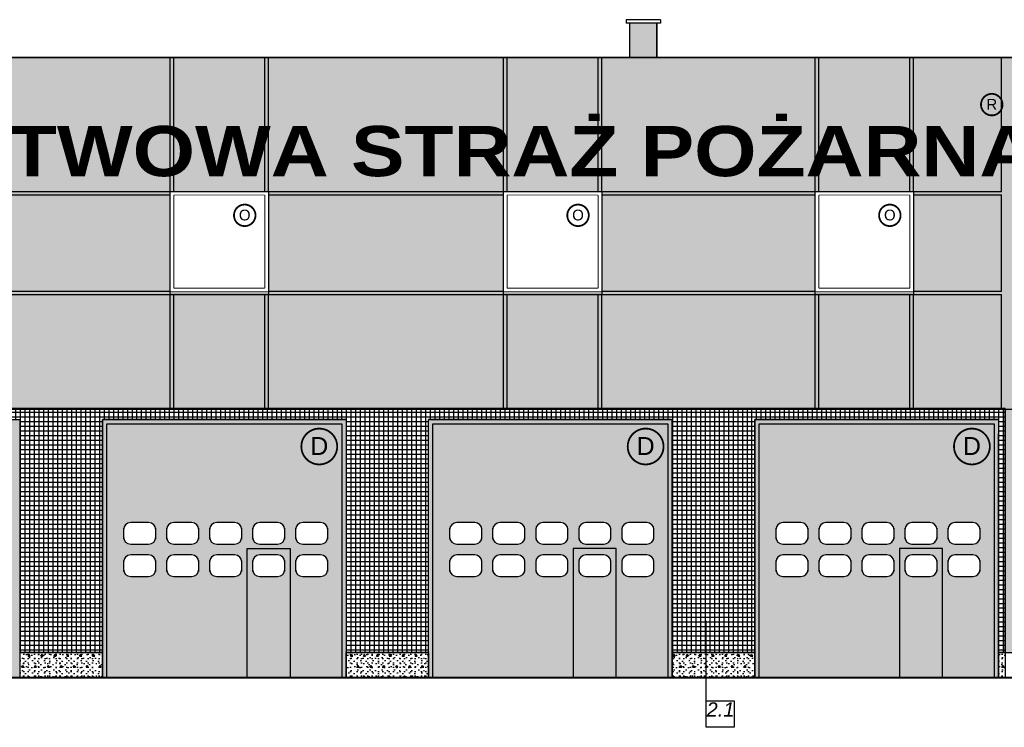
# Model space of a CAD drawing. Extents: x 260 to 500, y -3 to 25.
# Tile 9 of 16: x 339 to 353, y 9 to 19. Entities that reach past the tile are written whole.
import ezdxf
from ezdxf.enums import TextEntityAlignment as Align

# ---------------------------------------------------------------- set-up
doc = ezdxf.new("R2010")
doc.units = 0
doc.header["$MEASUREMENT"] = 0
for name, color, linetype in [('1 - alucobond', 7, 'Continuous'), ('1 - elewacje', 7, 'Continuous'), ('1-ciemny', 7, 'Continuous'), ('1-DACHOWKA', 7, 'Continuous'), ('1-JASNY', 7, 'Continuous'), ('1-pezekrój', 7, 'Continuous'), ('ArchiCAD', 7, 'Continuous'), ('Meble i wyposażenie', 7, 'Continuous'), ('WYMIAR', 7, 'Continuous')]:
    doc.layers.add(name, color=color, linetype=linetype)
doc.styles.add('GENERATED_STYLE_2', font='ARIAL.ttf')
doc.styles.add('GENERATED_STYLE_4', font='ARIAL.ttf')
pattern_1 = [(0, (0, 0), (0, 0.31176916), [0.03, -0.15]), (0, (0.09, 0.1559), (0, 0.31176916), [0.03, -0.15]), (60, (0, 0), (-0.27, 0.15588458), [0.03, -0.15]), (60, (0.18, 0), (-0.27, 0.15588458), [0.03, -0.15]), (120, (0.03, 0), (0.27, 0.15588458), [0.03, -0.15]), (120, (0.21, 0), (0.27, 0.15588458), [0.03, -0.15]), (0, (0, 0.03), (0, 0.060000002), [0, -0.060000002, 0, -0.090000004]), (45, (0.03, 0.03), (-0.042426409, 0.042426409), [0, -0.045000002, 0, -0.075000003])]

# ---------------------------------------------------------------- blocks, each defined once
blk = doc.blocks.new('HATCH_128', base_point=(335.698, 13.744))
at = {"layer": '1 - elewacje'}
h = blk.add_hatch(color=1, dxfattribs=at)
h.paths.add_polyline_path([(335.698, 13.744), (339.097, 13.744), (339.097, 10.144), (335.698, 10.144)], flags=0)
h.paths.add_polyline_path([(336.091, 12.306, 0.414214), (335.991, 12.206), (335.991, 12.106, 0.414214), (336.091, 12.006), (336.341, 12.006, 0.414214), (336.441, 12.106), (336.441, 12.206, 0.414214), (336.341, 12.306)], flags=0)
h.paths.add_polyline_path([(336.691, 12.006), (336.941, 12.006, 0.414214), (337.041, 12.106), (337.041, 12.206, 0.414214), (336.941, 12.306), (336.691, 12.306, 0.414214), (336.591, 12.206), (336.591, 12.106, 0.414214)], flags=0)
h.paths.add_polyline_path([(337.641, 12.206, 0.414214), (337.541, 12.306), (337.291, 12.306, 0.414214), (337.191, 12.206), (337.191, 12.106, 0.414214), (337.291, 12.006), (337.541, 12.006, 0.414214), (337.641, 12.106)], flags=0)
h.paths.add_polyline_path([(338.141, 12.306), (337.891, 12.306, 0.414214), (337.791, 12.206), (337.791, 12.106, 0.414214), (337.891, 12.006), (338.141, 12.006, 0.414214), (338.241, 12.106), (338.241, 12.206, 0.414214)], flags=0)
h.paths.add_polyline_path([(338.491, 12.306, 0.414214), (338.391, 12.206), (338.391, 12.106, 0.414214), (338.491, 12.006), (338.741, 12.006, 0.414214), (338.841, 12.106), (338.841, 12.206, 0.414214), (338.741, 12.306)], flags=0)
h.paths.add_polyline_path([(338.491, 11.555), (338.741, 11.555, 0.414214), (338.841, 11.655), (338.841, 11.755, 0.414214), (338.741, 11.855), (338.491, 11.855, 0.414214), (338.391, 11.755), (338.391, 11.655, 0.414214)], flags=0)
h.paths.add_polyline_path([(337.891, 11.855, 0.414214), (337.791, 11.755), (337.791, 11.655, 0.414214), (337.891, 11.555), (338.141, 11.555, 0.414214), (338.241, 11.655), (338.241, 11.755, 0.414214), (338.141, 11.855)], flags=0)
h.paths.add_polyline_path([(337.291, 11.855, 0.414214), (337.191, 11.755), (337.191, 11.655, 0.414214), (337.291, 11.555), (337.541, 11.555, 0.414214), (337.641, 11.655), (337.641, 11.755, 0.414214), (337.541, 11.855)], flags=0)
h.paths.add_polyline_path([(336.691, 11.855, 0.414214), (336.591, 11.755), (336.591, 11.655, 0.414214), (336.691, 11.555), (336.941, 11.555, 0.414214), (337.041, 11.655), (337.041, 11.755, 0.414214), (336.941, 11.855)], flags=0)
h.paths.add_polyline_path([(336.091, 11.555), (336.341, 11.555, 0.414214), (336.441, 11.655), (336.441, 11.755, 0.414214), (336.341, 11.855), (336.091, 11.855, 0.414214), (335.991, 11.755), (335.991, 11.655, 0.414214)], flags=0)
blk = doc.blocks.new('HATCH_129', base_point=(340.248, 13.744))
at = {"layer": '1 - elewacje'}
h = blk.add_hatch(color=1, dxfattribs=at)
h.paths.add_polyline_path([(340.248, 13.744), (343.647, 13.744), (343.647, 10.144), (340.248, 10.144)], flags=0)
h.paths.add_polyline_path([(340.641, 12.306, 0.414214), (340.541, 12.206), (340.541, 12.106, 0.414214), (340.641, 12.006), (340.891, 12.006, 0.414214), (340.991, 12.106), (340.991, 12.206, 0.414214), (340.891, 12.306)], flags=0)
h.paths.add_polyline_path([(341.241, 12.006), (341.491, 12.006, 0.414214), (341.591, 12.106), (341.591, 12.206, 0.414214), (341.491, 12.306), (341.241, 12.306, 0.414214), (341.141, 12.206), (341.141, 12.106, 0.414214)], flags=0)
h.paths.add_polyline_path([(342.191, 12.206, 0.414214), (342.091, 12.306), (341.841, 12.306, 0.414214), (341.741, 12.206), (341.741, 12.106, 0.414214), (341.841, 12.006), (342.091, 12.006, 0.414214), (342.191, 12.106)], flags=0)
h.paths.add_polyline_path([(342.691, 12.306), (342.441, 12.306, 0.414214), (342.341, 12.206), (342.341, 12.106, 0.414214), (342.441, 12.006), (342.691, 12.006, 0.414214), (342.791, 12.106), (342.791, 12.206, 0.414214)], flags=0)
h.paths.add_polyline_path([(343.041, 12.306, 0.414214), (342.941, 12.206), (342.941, 12.106, 0.414214), (343.041, 12.006), (343.291, 12.006, 0.414214), (343.391, 12.106), (343.391, 12.206, 0.414214), (343.291, 12.306)], flags=0)
h.paths.add_polyline_path([(343.041, 11.555), (343.291, 11.555, 0.414214), (343.391, 11.655), (343.391, 11.755, 0.414214), (343.291, 11.855), (343.041, 11.855, 0.414214), (342.941, 11.755), (342.941, 11.655, 0.414214)], flags=0)
h.paths.add_polyline_path([(342.441, 11.855, 0.414214), (342.341, 11.755), (342.341, 11.655, 0.414214), (342.441, 11.555), (342.691, 11.555, 0.414214), (342.791, 11.655), (342.791, 11.755, 0.414214), (342.691, 11.855)], flags=0)
h.paths.add_polyline_path([(341.841, 11.855, 0.414214), (341.741, 11.755), (341.741, 11.655, 0.414214), (341.841, 11.555), (342.091, 11.555, 0.414214), (342.191, 11.655), (342.191, 11.755, 0.414214), (342.091, 11.855)], flags=0)
h.paths.add_polyline_path([(341.241, 11.855, 0.414214), (341.141, 11.755), (341.141, 11.655, 0.414214), (341.241, 11.555), (341.491, 11.555, 0.414214), (341.591, 11.655), (341.591, 11.755, 0.414214), (341.491, 11.855)], flags=0)
h.paths.add_polyline_path([(340.641, 11.555), (340.891, 11.555, 0.414214), (340.991, 11.655), (340.991, 11.755, 0.414214), (340.891, 11.855), (340.641, 11.855, 0.414214), (340.541, 11.755), (340.541, 11.655, 0.414214)], flags=0)
blk = doc.blocks.new('HATCH_130', base_point=(344.798, 13.746))
at = {"layer": '1 - elewacje'}
h = blk.add_hatch(color=1, dxfattribs=at)
h.paths.add_polyline_path([(344.798, 13.746), (348.197, 13.746), (348.197, 10.146), (344.798, 10.146)], flags=0)
h.paths.add_polyline_path([(345.191, 12.308, 0.414214), (345.091, 12.208), (345.091, 12.108, 0.414214), (345.191, 12.008), (345.441, 12.008, 0.414214), (345.541, 12.108), (345.541, 12.208, 0.414214), (345.441, 12.308)], flags=0)
h.paths.add_polyline_path([(345.791, 12.008), (346.041, 12.008, 0.414214), (346.141, 12.108), (346.141, 12.208, 0.414214), (346.041, 12.308), (345.791, 12.308, 0.414214), (345.691, 12.208), (345.691, 12.108, 0.414214)], flags=0)
h.paths.add_polyline_path([(346.741, 12.208, 0.414214), (346.641, 12.308), (346.391, 12.308, 0.414214), (346.291, 12.208), (346.291, 12.108, 0.414214), (346.391, 12.008), (346.641, 12.008, 0.414214), (346.741, 12.108)], flags=0)
h.paths.add_polyline_path([(347.241, 12.308), (346.991, 12.308, 0.414214), (346.891, 12.208), (346.891, 12.108, 0.414214), (346.991, 12.008), (347.241, 12.008, 0.414214), (347.341, 12.108), (347.341, 12.208, 0.414214)], flags=0)
h.paths.add_polyline_path([(347.591, 12.308, 0.414214), (347.491, 12.208), (347.491, 12.108, 0.414214), (347.591, 12.008), (347.841, 12.008, 0.414214), (347.941, 12.108), (347.941, 12.208, 0.414214), (347.841, 12.308)], flags=0)
h.paths.add_polyline_path([(347.591, 11.557), (347.841, 11.557, 0.414214), (347.941, 11.657), (347.941, 11.757, 0.414214), (347.841, 11.857), (347.591, 11.857, 0.414214), (347.491, 11.757), (347.491, 11.657, 0.414214)], flags=0)
h.paths.add_polyline_path([(346.991, 11.857, 0.414214), (346.891, 11.757), (346.891, 11.657, 0.414214), (346.991, 11.557), (347.241, 11.557, 0.414214), (347.341, 11.657), (347.341, 11.757, 0.414214), (347.241, 11.857)], flags=0)
h.paths.add_polyline_path([(346.391, 11.857, 0.414214), (346.291, 11.757), (346.291, 11.657, 0.414214), (346.391, 11.557), (346.641, 11.557, 0.414214), (346.741, 11.657), (346.741, 11.757, 0.414214), (346.641, 11.857)], flags=0)
h.paths.add_polyline_path([(345.791, 11.857, 0.414214), (345.691, 11.757), (345.691, 11.657, 0.414214), (345.791, 11.557), (346.041, 11.557, 0.414214), (346.141, 11.657), (346.141, 11.757, 0.414214), (346.041, 11.857)], flags=0)
h.paths.add_polyline_path([(345.191, 11.557), (345.441, 11.557, 0.414214), (345.541, 11.657), (345.541, 11.757, 0.414214), (345.441, 11.857), (345.191, 11.857, 0.414214), (345.091, 11.757), (345.091, 11.657, 0.414214)], flags=0)
blk = doc.blocks.new('HATCH_131', base_point=(349.349, 13.746))
at = {"layer": '1 - elewacje'}
h = blk.add_hatch(color=1, dxfattribs=at)
h.paths.add_polyline_path([(349.349, 13.746), (352.748, 13.746), (352.748, 10.146), (349.349, 10.146)], flags=0)
h.paths.add_polyline_path([(349.742, 12.308, 0.414214), (349.642, 12.208), (349.642, 12.108, 0.414214), (349.742, 12.008), (349.992, 12.008, 0.414214), (350.092, 12.108), (350.092, 12.208, 0.414214), (349.992, 12.308)], flags=0)
h.paths.add_polyline_path([(350.342, 12.008), (350.592, 12.008, 0.414214), (350.692, 12.108), (350.692, 12.208, 0.414214), (350.592, 12.308), (350.342, 12.308, 0.414214), (350.242, 12.208), (350.242, 12.108, 0.414214)], flags=0)
h.paths.add_polyline_path([(351.292, 12.208, 0.414214), (351.192, 12.308), (350.942, 12.308, 0.414214), (350.842, 12.208), (350.842, 12.108, 0.414214), (350.942, 12.008), (351.192, 12.008, 0.414214), (351.292, 12.108)], flags=0)
h.paths.add_polyline_path([(351.792, 12.308), (351.542, 12.308, 0.414214), (351.442, 12.208), (351.442, 12.108, 0.414214), (351.542, 12.008), (351.792, 12.008, 0.414214), (351.892, 12.108), (351.892, 12.208, 0.414214)], flags=0)
h.paths.add_polyline_path([(352.142, 12.308, 0.414214), (352.042, 12.208), (352.042, 12.108, 0.414214), (352.142, 12.008), (352.392, 12.008, 0.414214), (352.492, 12.108), (352.492, 12.208, 0.414214), (352.392, 12.308)], flags=0)
h.paths.add_polyline_path([(352.142, 11.557), (352.392, 11.557, 0.414214), (352.492, 11.657), (352.492, 11.757, 0.414214), (352.392, 11.857), (352.142, 11.857, 0.414214), (352.042, 11.757), (352.042, 11.657, 0.414214)], flags=0)
h.paths.add_polyline_path([(351.542, 11.857, 0.414214), (351.442, 11.757), (351.442, 11.657, 0.414214), (351.542, 11.557), (351.792, 11.557, 0.414214), (351.892, 11.657), (351.892, 11.757, 0.414214), (351.792, 11.857)], flags=0)
h.paths.add_polyline_path([(350.942, 11.857, 0.414214), (350.842, 11.757), (350.842, 11.657, 0.414214), (350.942, 11.557), (351.192, 11.557, 0.414214), (351.292, 11.657), (351.292, 11.757, 0.414214), (351.192, 11.857)], flags=0)
h.paths.add_polyline_path([(350.342, 11.857, 0.414214), (350.242, 11.757), (350.242, 11.657, 0.414214), (350.342, 11.557), (350.592, 11.557, 0.414214), (350.692, 11.657), (350.692, 11.757, 0.414214), (350.592, 11.857)], flags=0)
h.paths.add_polyline_path([(349.742, 11.557), (349.992, 11.557, 0.414214), (350.092, 11.657), (350.092, 11.757, 0.414214), (349.992, 11.857), (349.742, 11.857, 0.414214), (349.642, 11.757), (349.642, 11.657, 0.414214)], flags=0)
blk = doc.blocks.new('HATCH_1005', base_point=(354.448, 10.933))
at = {"layer": '1-DACHOWKA'}
h = blk.add_hatch(color=254, dxfattribs=at)
h.paths.add_polyline_path([(354.448, 10.933), (355.168, 10.933), (355.168, 10.493), (356.968, 10.493), (356.968, 10.933), (357.688, 10.933), (357.688, 10.493), (364.093, 10.493), (364.093, 13.994), (364.093, 13.994), (364.093, 18.79), (334.863, 18.79), (334.863, 10.493), (335.393, 10.493), (335.393, 13.895), (352.843, 13.895), (352.843, 10.493), (354.448, 10.493)], flags=0)
h.paths.add_polyline_path([(336.803, 16.925), (338.173, 16.925), (338.173, 15.485), (336.803, 15.485)], flags=0)
h.paths.add_polyline_path([(341.193, 16.925), (342.563, 16.925), (342.563, 15.485), (341.193, 15.485)], flags=0)
h.paths.add_polyline_path([(345.843, 16.925), (347.213, 16.925), (347.213, 15.485), (345.843, 15.485)], flags=0)
h.paths.add_polyline_path([(350.193, 16.925), (351.563, 16.925), (351.563, 15.485), (350.193, 15.485)], flags=0)
h.paths.add_polyline_path([(354.123, 16.925), (355.493, 16.925), (355.493, 15.485), (354.123, 15.485)], flags=0)
h.paths.add_polyline_path([(357.703, 16.925), (359.073, 16.925), (359.073, 15.485), (357.703, 15.485)], flags=0)
h.paths.add_polyline_path([(354.123, 13.89), (355.499, 13.89), (355.499, 12.45), (354.123, 12.45)], flags=0)
h.paths.add_polyline_path([(356.643, 13.89), (358.013, 13.89), (358.013, 12.45), (356.643, 12.45)], flags=0)
h.paths.add_polyline_path([(358.653, 13.89), (360.023, 13.89), (360.023, 12.45), (358.653, 12.45)], flags=0)
h.paths.add_polyline_path([(361.453, 13.89), (362.823, 13.89), (362.823, 12.45), (361.453, 12.45)], flags=0)
at = {"layer": '1-DACHOWKA', "color": 7, "linetype": 'Continuous'}
for points in [[(354.448, 10.933), (355.168, 10.933), (355.168, 10.493), (356.968, 10.493), (356.968, 10.933), (357.688, 10.933), (357.688, 10.493), (364.093, 10.493), (364.093, 13.994), (364.093, 13.994), (364.093, 18.79), (334.863, 18.79), (334.863, 10.493), (335.393, 10.493), (335.393, 13.895), (352.843, 13.895), (352.843, 10.493), (354.448, 10.493)], [(341.193, 16.925), (342.563, 16.925), (342.563, 15.485), (341.193, 15.485)], [(345.843, 16.925), (347.213, 16.925), (347.213, 15.485), (345.843, 15.485)], [(350.193, 16.925), (351.563, 16.925), (351.563, 15.485), (350.193, 15.485)]]:
    blk.add_lwpolyline(points, close=True, dxfattribs=at)
blk = doc.blocks.new('HATCH_1016', base_point=(348.198, 10.493))
at = {"layer": '1-JASNY'}
h = blk.add_hatch(dxfattribs=at)
h.set_pattern_fill('izolacja twarda kopia', color=8, scale=0.065, style=0, pattern_type=0)
h.set_pattern_definition([(0, (0, 0), (0, 0.065), []), (90, (0, 0), (-0.065, -2e-17), [])])
h.paths.add_polyline_path([(348.198, 10.493), (349.348, 10.493), (349.349, 10.493), (349.349, 13.746), (352.748, 13.746), (352.748, 10.493), (352.843, 10.493), (352.843, 13.895), (335.393, 13.895), (335.393, 10.493), (335.698, 10.493), (335.698, 13.744), (339.097, 13.744), (339.097, 10.493), (340.248, 10.493), (340.248, 13.744), (343.647, 13.744), (343.647, 10.493), (344.798, 10.493), (344.798, 13.746), (348.197, 13.746), (348.197, 10.493)], flags=0)
at = {"layer": '1-JASNY', "color": 7, "linetype": 'Continuous'}
blk.add_lwpolyline([(348.198, 10.493), (349.348, 10.493), (349.349, 10.493), (349.349, 13.746), (352.748, 13.746), (352.748, 10.493), (352.843, 10.493), (352.843, 13.895), (335.393, 13.895), (335.393, 10.493), (335.698, 10.493), (335.698, 13.744), (339.097, 13.744), (339.097, 10.493), (340.248, 10.493), (340.248, 13.744), (343.647, 13.744), (343.647, 10.493), (344.798, 10.493), (344.798, 13.746), (348.197, 13.746), (348.197, 10.493)], close=True, dxfattribs=at)
blk = doc.blocks.new('HATCH_1028', base_point=(349.348, 10.144))
at = {"layer": '1-ciemny'}
h = blk.add_hatch(dxfattribs=at)
h.set_pattern_fill('beton wylewany', color=8, scale=0.03, style=0, pattern_type=0)
h.set_pattern_definition(pattern_1)
h.paths.add_polyline_path([(349.348, 10.144), (349.348, 10.493), (348.198, 10.493), (348.198, 10.144)], flags=0)
at = {"layer": '1-ciemny', "color": 7, "linetype": 'Continuous'}
blk.add_lwpolyline([(349.348, 10.144), (349.348, 10.493), (348.198, 10.493), (348.198, 10.144)], close=True, dxfattribs=at)
blk = doc.blocks.new('HATCH_1068', base_point=(340.248, 10.144))
at = {"layer": '1-ciemny'}
h = blk.add_hatch(dxfattribs=at)
h.set_pattern_fill('beton wylewany', color=8, scale=0.03, style=0, pattern_type=0)
h.set_pattern_definition(pattern_1)
h.paths.add_polyline_path([(340.248, 10.144), (340.248, 10.493), (339.097, 10.493), (339.097, 10.144)], flags=0)
at = {"layer": '1-ciemny', "color": 7, "linetype": 'Continuous'}
blk.add_lwpolyline([(340.248, 10.144), (340.248, 10.493), (339.097, 10.493), (339.097, 10.144)], close=True, dxfattribs=at)
blk = doc.blocks.new('HATCH_1069', base_point=(344.798, 10.493))
at = {"layer": '1-ciemny'}
h = blk.add_hatch(dxfattribs=at)
h.set_pattern_fill('beton wylewany', color=8, scale=0.03, style=0, pattern_type=0)
h.set_pattern_definition(pattern_1)
h.paths.add_polyline_path([(344.798, 10.493), (344.798, 10.144), (343.647, 10.144), (343.647, 10.493)], flags=0)
at = {"layer": '1-ciemny', "color": 7, "linetype": 'Continuous'}
blk.add_lwpolyline([(344.798, 10.493), (344.798, 10.144), (343.647, 10.144), (343.647, 10.493)], close=True, dxfattribs=at)
blk = doc.blocks.new('HATCH_1070', base_point=(352.843, 10.144))
at = {"layer": '1-ciemny'}
h = blk.add_hatch(dxfattribs=at)
h.set_pattern_fill('beton wylewany', color=8, scale=0.03, style=0, pattern_type=0)
h.set_pattern_definition(pattern_1)
h.paths.add_polyline_path([(352.843, 10.144), (352.748, 10.144), (352.748, 10.493), (352.843, 10.493)], flags=0)
at = {"layer": '1-ciemny', "color": 7, "linetype": 'Continuous'}
blk.add_lwpolyline([(352.843, 10.144), (352.748, 10.144), (352.748, 10.493), (352.843, 10.493)], close=True, dxfattribs=at)
blk = doc.blocks.new('HATCH_1131', base_point=(347.983, 18.791))
at = {"layer": '1-DACHOWKA'}
blk.add_hatch(color=254, dxfattribs=at).paths.add_polyline_path([(347.983, 18.791), (347.983, 19.269), (347.603, 19.269), (347.603, 18.791)], flags=0)
at = {"layer": '1-DACHOWKA', "color": 7, "linetype": 'Continuous'}
blk.add_lwpolyline([(347.983, 18.791), (347.983, 19.269), (347.603, 19.269), (347.603, 18.791)], close=True, dxfattribs=at)
blk = doc.blocks.new('8_2E7_65_211')
at = {"layer": 'Meble i wyposażenie', "color": 0, "linetype": 'ByBlock', "const_width": 0.025}
blk.add_lwpolyline([(-0.25, 0, 1), (0.25, 0, 1)], format="xyb", close=True, dxfattribs=at)
at = {"layer": 'Meble i wyposażenie', "color": 0, "style": 'GENERATED_STYLE_2'}
blk.add_attdef('txt', text='', height=0.25, dxfattribs=at).set_placement((0, 0.007), align=Align.MIDDLE_CENTER)
blk = doc.blocks.new('8_2E7_65_229')
at = {"layer": 'Meble i wyposażenie', "color": 0, "linetype": 'ByBlock', "const_width": 0.025}
blk.add_lwpolyline([(-0.15, 0, 1), (0.15, 0, 1)], format="xyb", close=True, dxfattribs=at)
at = {"layer": 'Meble i wyposażenie', "color": 0, "style": 'GENERATED_STYLE_2'}
blk.add_attdef('txt', text='', height=0.15, dxfattribs=at).set_placement((0, 0.004), align=Align.MIDDLE_CENTER)
blk = doc.blocks.new('8_2E7_65_228')
at = {"layer": 'Meble i wyposażenie', "color": 0, "linetype": 'ByBlock', "const_width": 0.025}
blk.add_lwpolyline([(-0.15, 0, 1), (0.15, 0, 1)], format="xyb", close=True, dxfattribs=at)
at = {"layer": 'Meble i wyposażenie', "color": 0, "style": 'GENERATED_STYLE_2'}
blk.add_attdef('txt', text='', height=0.15, dxfattribs=at).set_placement((0, 0.004), align=Align.MIDDLE_CENTER)

msp = doc.modelspace()

# ---------------------------------------------------------------- linework, layer by layer
at = {"layer": '1 - alucobond', "color": 7, "linetype": 'Continuous'}
for p, q in [((341.193, 16.925), (341.193, 18.79)), ((341.243, 16.925), (341.243, 18.79)), ((342.513, 16.925), (342.513, 18.79)), ((342.563, 16.925), (342.563, 18.79)), ((345.843, 16.925), (345.843, 18.79)), ((345.893, 16.925), (345.893, 18.79)), ((347.163, 16.925), (347.163, 18.79)), ((347.213, 16.925), (347.213, 18.79)), ((350.193, 16.925), (350.193, 18.79)), ((350.243, 16.925), (350.243, 18.79)), ((351.513, 16.925), (351.513, 18.79)), ((351.563, 16.925), (351.563, 18.79)), ((352.793, 16.925), (352.793, 18.79)), ((335.443, 16.925), (352.793, 16.925)), ((338.173, 16.875), (341.193, 16.875)), ((342.563, 16.875), (345.843, 16.875)), ((347.213, 16.875), (350.193, 16.875)), ((351.563, 16.875), (352.793, 16.875)), ((352.793, 15.535), (352.793, 16.875)), ((338.173, 15.535), (341.193, 15.535)), ((342.563, 15.535), (345.843, 15.535)), ((347.213, 15.535), (350.193, 15.535)), ((351.563, 15.535), (352.793, 15.535)), ((338.173, 15.485), (352.793, 15.485)), ((341.193, 13.895), (341.193, 15.485)), ((341.243, 13.895), (341.243, 15.485)), ((342.513, 13.895), (342.513, 15.485)), ((342.563, 13.895), (342.563, 15.485)), ((345.843, 13.895), (345.843, 15.485)), ((345.893, 13.895), (345.893, 15.485)), ((347.163, 13.895), (347.163, 15.485)), ((347.213, 13.895), (347.213, 15.485)), ((350.193, 13.895), (350.193, 15.485)), ((350.243, 13.895), (350.243, 15.485)), ((351.513, 13.895), (351.513, 15.485)), ((351.563, 13.895), (351.563, 15.485)), ((352.793, 13.895), (352.793, 15.485)), ((334.863, 13.89), (364.093, 13.89))]:
    msp.add_line(p, q, dxfattribs=at)
at = {"layer": '1 - elewacje', "color": 7, "linetype": 'Continuous'}
for p, q in [((348.033, 19.319), (347.553, 19.319)), ((347.553, 19.319), (347.553, 19.269)), ((347.983, 19.269), (347.553, 19.269)), ((348.033, 19.269), (347.553, 19.269)), ((347.603, 19.269), (347.603, 18.791)), ((347.983, 19.269), (347.983, 18.791)), ((348.033, 19.319), (348.033, 19.269)), ((334.813, 18.79), (367.133, 18.79)), ((335.393, 13.895), (352.843, 13.895)), ((339.097, 13.743), (339.097, 10.144)), ((340.249, 13.744), (341.94, 13.744)), ((341.939, 13.743), (340.249, 13.743)), ((340.249, 13.743), (340.249, 10.144)), ((343.64, 13.744), (341.94, 13.744)), ((341.941, 13.743), (343.647, 13.743)), ((343.647, 13.743), (343.647, 10.144)), ((348.189, 13.746), (344.798, 13.746)), ((344.798, 10.144), (344.798, 13.746)), ((349.349, 13.746), (349.349, 10.144)), ((352.747, 13.746), (349.349, 13.746)), ((352.747, 13.746), (352.747, 10.144)), ((340.308, 10.144), (340.308, 13.683)), ((340.308, 13.683), (343.588, 13.683)), ((343.588, 13.683), (343.588, 10.144)), ((344.858, 10.144), (344.858, 13.683)), ((344.858, 13.683), (348.138, 13.683)), ((348.138, 13.683), (348.138, 10.144)), ((348.198, 10.144), (348.198, 13.736)), ((349.408, 10.144), (349.408, 13.683)), ((349.408, 13.683), (352.688, 13.683)), ((352.688, 13.683), (352.688, 10.144)), ((344.858, 10.144), (344.858, 13.484)), ((349.348, 10.144), (349.348, 13.544)), ((349.408, 10.144), (349.408, 13.484)), ((352.688, 13.484), (352.688, 10.144)), ((352.748, 10.144), (352.748, 13.544)), ((340.542, 12.227), (340.542, 12.106)), ((340.82, 12.306), (340.642, 12.306)), ((340.892, 12.306), (340.67, 12.306)), ((340.992, 12.106), (340.992, 12.227)), ((341.142, 12.227), (341.142, 12.106)), ((341.42, 12.306), (341.242, 12.306)), ((341.492, 12.306), (341.27, 12.306)), ((341.592, 12.106), (341.592, 12.227)), ((341.742, 12.227), (341.742, 12.106)), ((342.02, 12.306), (341.842, 12.306)), ((342.092, 12.306), (341.87, 12.306)), ((342.192, 12.106), (342.192, 12.227)), ((342.342, 12.227), (342.342, 12.106)), ((342.62, 12.306), (342.442, 12.306)), ((342.692, 12.306), (342.47, 12.306)), ((342.792, 12.106), (342.792, 12.227)), ((342.942, 12.227), (342.942, 12.106)), ((343.22, 12.306), (343.042, 12.306)), ((343.292, 12.306), (343.07, 12.306)), ((343.392, 12.106), (343.392, 12.227)), ((345.092, 12.227), (345.092, 12.106)), ((345.37, 12.306), (345.192, 12.306)), ((345.442, 12.306), (345.22, 12.306)), ((345.542, 12.106), (345.542, 12.227)), ((345.692, 12.227), (345.692, 12.106)), ((345.97, 12.306), (345.792, 12.306)), ((346.042, 12.306), (345.82, 12.306)), ((346.142, 12.106), (346.142, 12.227)), ((346.292, 12.227), (346.292, 12.106)), ((346.57, 12.306), (346.392, 12.306)), ((346.642, 12.306), (346.42, 12.306)), ((346.742, 12.106), (346.742, 12.227)), ((346.892, 12.227), (346.892, 12.106)), ((347.17, 12.306), (346.992, 12.306)), ((347.242, 12.306), (347.02, 12.306)), ((347.342, 12.106), (347.342, 12.227)), ((347.492, 12.227), (347.492, 12.106)), ((347.77, 12.306), (347.592, 12.306)), ((347.842, 12.306), (347.62, 12.306)), ((347.942, 12.106), (347.942, 12.227)), ((349.642, 12.227), (349.642, 12.106)), ((349.92, 12.306), (349.742, 12.306)), ((349.992, 12.306), (349.77, 12.306)), ((350.092, 12.106), (350.092, 12.227)), ((350.242, 12.227), (350.242, 12.106)), ((350.52, 12.306), (350.342, 12.306)), ((350.592, 12.306), (350.37, 12.306)), ((350.692, 12.106), (350.692, 12.227)), ((350.842, 12.227), (350.842, 12.106)), ((351.12, 12.306), (350.942, 12.306)), ((351.192, 12.306), (350.97, 12.306)), ((351.292, 12.106), (351.292, 12.227)), ((351.442, 12.227), (351.442, 12.106)), ((351.72, 12.306), (351.542, 12.306)), ((351.792, 12.306), (351.57, 12.306)), ((351.892, 12.106), (351.892, 12.227)), ((352.042, 12.227), (352.042, 12.106)), ((352.32, 12.306), (352.142, 12.306)), ((352.392, 12.306), (352.17, 12.306)), ((352.492, 12.106), (352.492, 12.227)), ((340.542, 12.206), (340.542, 12.077)), ((340.992, 12.077), (340.992, 12.206)), ((341.142, 12.206), (341.142, 12.077)), ((341.592, 12.077), (341.592, 12.206)), ((341.742, 12.206), (341.742, 12.077)), ((342.192, 12.077), (342.192, 12.206)), ((342.342, 12.206), (342.342, 12.077)), ((342.792, 12.077), (342.792, 12.206)), ((342.942, 12.206), (342.942, 12.077)), ((343.392, 12.077), (343.392, 12.206)), ((345.092, 12.206), (345.092, 12.077)), ((345.542, 12.077), (345.542, 12.206)), ((345.692, 12.206), (345.692, 12.077)), ((346.142, 12.077), (346.142, 12.206)), ((346.292, 12.206), (346.292, 12.077)), ((346.742, 12.077), (346.742, 12.206)), ((346.892, 12.206), (346.892, 12.077)), ((347.342, 12.077), (347.342, 12.206)), ((347.492, 12.206), (347.492, 12.077)), ((347.942, 12.077), (347.942, 12.206)), ((349.642, 12.206), (349.642, 12.077)), ((350.092, 12.077), (350.092, 12.206)), ((350.242, 12.206), (350.242, 12.077)), ((350.692, 12.077), (350.692, 12.206)), ((350.842, 12.206), (350.842, 12.077)), ((351.292, 12.077), (351.292, 12.206)), ((351.442, 12.206), (351.442, 12.077)), ((351.892, 12.077), (351.892, 12.206)), ((352.042, 12.206), (352.042, 12.077)), ((352.492, 12.077), (352.492, 12.206)), ((340.642, 12.006), (340.833, 12.006)), ((340.683, 12.006), (340.892, 12.006)), ((341.242, 12.006), (341.433, 12.006)), ((341.283, 12.006), (341.492, 12.006)), ((341.842, 12.006), (342.033, 12.006)), ((341.883, 12.006), (342.092, 12.006)), ((342.442, 12.006), (342.633, 12.006)), ((342.483, 12.006), (342.692, 12.006)), ((343.042, 12.006), (343.233, 12.006)), ((343.083, 12.006), (343.292, 12.006)), ((345.192, 12.006), (345.383, 12.006)), ((345.233, 12.006), (345.442, 12.006)), ((345.792, 12.006), (345.983, 12.006)), ((345.833, 12.006), (346.042, 12.006)), ((346.392, 12.006), (346.583, 12.006)), ((346.433, 12.006), (346.642, 12.006)), ((346.992, 12.006), (347.183, 12.006)), ((347.033, 12.006), (347.242, 12.006)), ((347.592, 12.006), (347.783, 12.006)), ((347.633, 12.006), (347.842, 12.006)), ((349.742, 12.006), (349.933, 12.006)), ((349.783, 12.006), (349.992, 12.006)), ((350.342, 12.006), (350.533, 12.006)), ((350.383, 12.006), (350.592, 12.006)), ((350.942, 12.006), (351.133, 12.006)), ((350.983, 12.006), (351.192, 12.006)), ((351.542, 12.006), (351.733, 12.006)), ((351.583, 12.006), (351.792, 12.006)), ((352.142, 12.006), (352.333, 12.006)), ((352.183, 12.006), (352.392, 12.006)), ((340.82, 11.855), (340.642, 11.855)), ((340.892, 11.855), (340.67, 11.855)), ((341.42, 11.855), (341.242, 11.855)), ((341.492, 11.855), (341.27, 11.855)), ((342.02, 11.855), (341.842, 11.855)), ((342.092, 11.855), (341.87, 11.855)), ((342.267, 11.947), (342.867, 11.947)), ((342.267, 10.144), (342.267, 11.947)), ((342.62, 11.855), (342.442, 11.855)), ((342.692, 11.855), (342.47, 11.855)), ((342.867, 11.947), (342.867, 10.144)), ((343.22, 11.855), (343.042, 11.855)), ((343.292, 11.855), (343.07, 11.855)), ((345.37, 11.855), (345.192, 11.855)), ((345.442, 11.855), (345.22, 11.855)), ((345.97, 11.855), (345.792, 11.855)), ((346.042, 11.855), (345.82, 11.855)), ((346.57, 11.855), (346.392, 11.855)), ((346.642, 11.855), (346.42, 11.855)), ((346.817, 11.947), (346.817, 10.144)), ((347.417, 11.947), (346.817, 11.947)), ((347.17, 11.855), (346.992, 11.855)), ((347.242, 11.855), (347.02, 11.855)), ((347.417, 10.144), (347.417, 11.947)), ((347.77, 11.855), (347.592, 11.855)), ((347.842, 11.855), (347.62, 11.855)), ((349.92, 11.855), (349.742, 11.855)), ((349.992, 11.855), (349.77, 11.855)), ((350.52, 11.855), (350.342, 11.855)), ((350.592, 11.855), (350.37, 11.855)), ((351.12, 11.855), (350.942, 11.855)), ((351.192, 11.855), (350.97, 11.855)), ((351.367, 11.947), (351.367, 10.144)), ((351.967, 11.947), (351.367, 11.947)), ((351.72, 11.855), (351.542, 11.855)), ((351.792, 11.855), (351.57, 11.855)), ((351.967, 10.144), (351.967, 11.947)), ((352.32, 11.855), (352.142, 11.855)), ((352.392, 11.855), (352.17, 11.855)), ((340.542, 11.776), (340.542, 11.655)), ((340.542, 11.755), (340.542, 11.626)), ((340.992, 11.655), (340.992, 11.776)), ((340.992, 11.626), (340.992, 11.755)), ((341.142, 11.776), (341.142, 11.655)), ((341.142, 11.755), (341.142, 11.626)), ((341.592, 11.655), (341.592, 11.776)), ((341.592, 11.626), (341.592, 11.755)), ((341.742, 11.776), (341.742, 11.655)), ((341.742, 11.755), (341.742, 11.626)), ((342.192, 11.655), (342.192, 11.776)), ((342.192, 11.626), (342.192, 11.755)), ((342.342, 11.776), (342.342, 11.655)), ((342.342, 11.755), (342.342, 11.626)), ((342.792, 11.655), (342.792, 11.776)), ((342.792, 11.626), (342.792, 11.755)), ((342.942, 11.776), (342.942, 11.655)), ((342.942, 11.755), (342.942, 11.626)), ((343.392, 11.655), (343.392, 11.776)), ((343.392, 11.626), (343.392, 11.755)), ((345.092, 11.776), (345.092, 11.655)), ((345.092, 11.755), (345.092, 11.626)), ((345.542, 11.655), (345.542, 11.776)), ((345.542, 11.626), (345.542, 11.755)), ((345.692, 11.776), (345.692, 11.655)), ((345.692, 11.755), (345.692, 11.626)), ((346.142, 11.655), (346.142, 11.776)), ((346.142, 11.626), (346.142, 11.755)), ((346.292, 11.776), (346.292, 11.655)), ((346.292, 11.755), (346.292, 11.626)), ((346.742, 11.655), (346.742, 11.776)), ((346.742, 11.626), (346.742, 11.755)), ((346.892, 11.776), (346.892, 11.655)), ((346.892, 11.755), (346.892, 11.626)), ((347.342, 11.655), (347.342, 11.776)), ((347.342, 11.626), (347.342, 11.755)), ((347.492, 11.776), (347.492, 11.655)), ((347.492, 11.755), (347.492, 11.626)), ((347.942, 11.655), (347.942, 11.776)), ((347.942, 11.626), (347.942, 11.755)), ((349.642, 11.776), (349.642, 11.655)), ((349.642, 11.755), (349.642, 11.626)), ((350.092, 11.655), (350.092, 11.776)), ((350.092, 11.626), (350.092, 11.755)), ((350.242, 11.776), (350.242, 11.655)), ((350.242, 11.755), (350.242, 11.626)), ((350.692, 11.655), (350.692, 11.776)), ((350.692, 11.626), (350.692, 11.755)), ((350.842, 11.776), (350.842, 11.655)), ((350.842, 11.755), (350.842, 11.626)), ((351.292, 11.655), (351.292, 11.776)), ((351.292, 11.626), (351.292, 11.755)), ((351.442, 11.776), (351.442, 11.655)), ((351.442, 11.755), (351.442, 11.626)), ((351.892, 11.655), (351.892, 11.776)), ((351.892, 11.626), (351.892, 11.755)), ((352.042, 11.776), (352.042, 11.655)), ((352.042, 11.755), (352.042, 11.626)), ((352.492, 11.655), (352.492, 11.776)), ((352.492, 11.626), (352.492, 11.755)), ((340.642, 11.555), (340.833, 11.555)), ((340.683, 11.555), (340.892, 11.555)), ((341.242, 11.555), (341.433, 11.555)), ((341.283, 11.555), (341.492, 11.555)), ((341.842, 11.555), (342.033, 11.555)), ((341.883, 11.555), (342.092, 11.555)), ((342.442, 11.555), (342.633, 11.555)), ((342.483, 11.555), (342.692, 11.555)), ((343.042, 11.555), (343.233, 11.555)), ((343.083, 11.555), (343.292, 11.555)), ((345.192, 11.555), (345.383, 11.555)), ((345.233, 11.555), (345.442, 11.555)), ((345.792, 11.555), (345.983, 11.555)), ((345.833, 11.555), (346.042, 11.555)), ((346.392, 11.555), (346.583, 11.555)), ((346.433, 11.555), (346.642, 11.555)), ((346.992, 11.555), (347.183, 11.555)), ((347.033, 11.555), (347.242, 11.555)), ((347.592, 11.555), (347.783, 11.555)), ((347.633, 11.555), (347.842, 11.555)), ((349.742, 11.555), (349.933, 11.555)), ((349.783, 11.555), (349.992, 11.555)), ((350.342, 11.555), (350.533, 11.555)), ((350.383, 11.555), (350.592, 11.555)), ((350.942, 11.555), (351.133, 11.555)), ((350.983, 11.555), (351.192, 11.555)), ((351.542, 11.555), (351.733, 11.555)), ((351.583, 11.555), (351.792, 11.555)), ((352.142, 11.555), (352.333, 11.555)), ((352.183, 11.555), (352.392, 11.555)), ((340.249, 10.493), (339.097, 10.493)), ((344.799, 10.493), (343.647, 10.493)), ((349.349, 10.493), (348.197, 10.493)), ((352.843, 10.493), (352.747, 10.493)), ((339.097, 10.144), (339.098, 10.144)), ((340.249, 10.144), (340.248, 10.144)), ((341.948, 10.144), (341.947, 10.144)), ((341.948, 10.144), (341.949, 10.144)), ((343.647, 10.144), (343.648, 10.144)), ((344.799, 10.144), (344.798, 10.144)), ((346.498, 10.144), (346.497, 10.144)), ((346.498, 10.144), (346.499, 10.144)), ((348.197, 10.144), (348.198, 10.144)), ((349.349, 10.144), (349.348, 10.144)), ((351.048, 10.144), (351.047, 10.144)), ((351.048, 10.144), (351.049, 10.144)), ((352.747, 10.144), (352.748, 10.144))]:
    msp.add_line(p, q, dxfattribs=at)
for points, const_width in [([(341.193, 15.485), (341.193, 16.925)], 0.0125), ([(341.193, 16.925), (342.563, 16.925)], 0.0125), ([(342.563, 15.485), (342.563, 16.925)], 0.0125), ([(345.843, 15.485), (345.843, 16.925)], 0.0125), ([(345.843, 16.925), (347.213, 16.925)], 0.0125), ([(347.213, 15.485), (347.213, 16.925)], 0.0125), ([(350.193, 15.485), (350.193, 16.925)], 0.0125), ([(350.193, 16.925), (351.563, 16.925)], 0.0125), ([(351.563, 15.485), (351.563, 16.925)], 0.0125), ([(341.243, 16.875), (342.513, 16.875)], 0.0125), ([(341.243, 15.575), (341.243, 16.875)], 0.0125), ([(342.513, 15.575), (342.513, 16.875)], 0.0125), ([(345.893, 16.875), (347.163, 16.875)], 0.0125), ([(345.893, 15.575), (345.893, 16.875)], 0.0125), ([(347.163, 15.575), (347.163, 16.875)], 0.0125), ([(350.243, 16.875), (351.513, 16.875)], 0.0125), ([(350.243, 15.575), (350.243, 16.875)], 0.0125), ([(351.513, 15.575), (351.513, 16.875)], 0.0125), ([(341.193, 15.525), (342.563, 15.525)], 0.0125), ([(341.243, 15.575), (342.513, 15.575)], 0.0125), ([(345.843, 15.525), (347.213, 15.525)], 0.0125), ([(345.893, 15.575), (347.163, 15.575)], 0.0125), ([(350.193, 15.525), (351.563, 15.525)], 0.0125), ([(350.243, 15.575), (351.513, 15.575)], 0.0125), ([(341.193, 15.485), (342.563, 15.485)], 0.0125), ([(345.843, 15.485), (347.213, 15.485)], 0.0125), ([(350.193, 15.485), (351.563, 15.485)], 0.0125), ([(322.809, 10.144), (356.593, 10.144)], 0.025)]:
    msp.add_lwpolyline(points, dxfattribs=dict(at, const_width=const_width))
for centre, start, end in [((340.642, 12.206), 90, 180), ((340.892, 12.206), 0, 90), ((341.242, 12.206), 90, 180), ((341.492, 12.206), 0, 90), ((341.842, 12.206), 90, 180), ((342.092, 12.206), 0, 90), ((342.442, 12.206), 90, 180), ((342.692, 12.206), 0, 90), ((343.042, 12.206), 90, 180), ((343.292, 12.206), 0, 90), ((345.192, 12.206), 90, 180), ((345.442, 12.206), 0, 90), ((345.792, 12.206), 90, 180), ((346.042, 12.206), 0, 90), ((346.392, 12.206), 90, 180), ((346.642, 12.206), 0, 90), ((346.992, 12.206), 90, 180), ((347.242, 12.206), 0, 90), ((347.592, 12.206), 90, 180), ((347.842, 12.206), 0, 90), ((349.742, 12.206), 90, 180), ((349.992, 12.206), 0, 90), ((350.342, 12.206), 90, 180), ((350.592, 12.206), 0, 90), ((350.942, 12.206), 90, 180), ((351.192, 12.206), 0, 90), ((351.542, 12.206), 90, 180), ((351.792, 12.206), 0, 90), ((352.142, 12.206), 90, 180), ((352.392, 12.206), 0, 90), ((340.642, 12.106), 180, 270), ((340.892, 12.106), 270, 0), ((341.242, 12.106), 180, 270), ((341.492, 12.106), 270, 0), ((341.842, 12.106), 180, 270), ((342.092, 12.106), 270, 0), ((342.442, 12.106), 180, 270), ((342.692, 12.106), 270, 0), ((343.042, 12.106), 180, 270), ((343.292, 12.106), 270, 0), ((345.192, 12.106), 180, 270), ((345.442, 12.106), 270, 0), ((345.792, 12.106), 180, 270), ((346.042, 12.106), 270, 0), ((346.392, 12.106), 180, 270), ((346.642, 12.106), 270, 0), ((346.992, 12.106), 180, 270), ((347.242, 12.106), 270, 0), ((347.592, 12.106), 180, 270), ((347.842, 12.106), 270, 0), ((349.742, 12.106), 180, 270), ((349.992, 12.106), 270, 0), ((350.342, 12.106), 180, 270), ((350.592, 12.106), 270, 0), ((350.942, 12.106), 180, 270), ((351.192, 12.106), 270, 0), ((351.542, 12.106), 180, 270), ((351.792, 12.106), 270, 0), ((352.142, 12.106), 180, 270), ((352.392, 12.106), 270, 0), ((340.642, 11.755), 90, 180), ((340.892, 11.755), 0, 90), ((341.242, 11.755), 90, 180), ((341.492, 11.755), 0, 90), ((341.842, 11.755), 90, 180), ((342.092, 11.755), 0, 90), ((342.442, 11.755), 90, 180), ((342.692, 11.755), 0, 90), ((343.042, 11.755), 90, 180), ((343.292, 11.755), 0, 90), ((345.192, 11.755), 90, 180), ((345.442, 11.755), 0, 90), ((345.792, 11.755), 90, 180), ((346.042, 11.755), 0, 90), ((346.392, 11.755), 90, 180), ((346.642, 11.755), 0, 90), ((346.992, 11.755), 90, 180), ((347.242, 11.755), 0, 90), ((347.592, 11.755), 90, 180), ((347.842, 11.755), 0, 90), ((349.742, 11.755), 90, 180), ((349.992, 11.755), 0, 90), ((350.342, 11.755), 90, 180), ((350.592, 11.755), 0, 90), ((350.942, 11.755), 90, 180), ((351.192, 11.755), 0, 90), ((351.542, 11.755), 90, 180), ((351.792, 11.755), 0, 90), ((352.142, 11.755), 90, 180), ((352.392, 11.755), 0, 90), ((340.642, 11.655), 180, 270), ((340.892, 11.655), 270, 0), ((341.242, 11.655), 180, 270), ((341.492, 11.655), 270, 0), ((341.842, 11.655), 180, 270), ((342.092, 11.655), 270, 0), ((342.442, 11.655), 180, 270), ((342.692, 11.655), 270, 0), ((343.042, 11.655), 180, 270), ((343.292, 11.655), 270, 0), ((345.192, 11.655), 180, 270), ((345.442, 11.655), 270, 0), ((345.792, 11.655), 180, 270), ((346.042, 11.655), 270, 0), ((346.392, 11.655), 180, 270), ((346.642, 11.655), 270, 0), ((346.992, 11.655), 180, 270), ((347.242, 11.655), 270, 0), ((347.592, 11.655), 180, 270), ((347.842, 11.655), 270, 0), ((349.742, 11.655), 180, 270), ((349.992, 11.655), 270, 0), ((350.342, 11.655), 180, 270), ((350.592, 11.655), 270, 0), ((350.942, 11.655), 180, 270), ((351.192, 11.655), 270, 0), ((351.542, 11.655), 180, 270), ((351.792, 11.655), 270, 0), ((352.142, 11.655), 180, 270), ((352.392, 11.655), 270, 0)]:
    msp.add_arc(centre, 0.1, start, end, dxfattribs=at)
at = {"layer": 'ArchiCAD', "color": 7, "linetype": 'Continuous'}
for p, q in [((348.669, 9.819), (348.669, 10.936)), ((348.669, 9.819), (349.06, 9.819)), ((348.669, 9.451), (348.669, 9.819)), ((349.06, 9.819), (349.06, 9.451)), ((349.06, 9.451), (348.669, 9.451))]:
    msp.add_line(p, q, dxfattribs=at)

# ---------------------------------------------------------------- block references
at = {"layer": '1 - elewacje', "color": 1, "linetype": 'Continuous'}
for name, p in [('HATCH_128', (335.698, 13.744)), ('HATCH_129', (340.248, 13.744)), ('HATCH_130', (344.798, 13.746)), ('HATCH_131', (349.349, 13.746))]:
    msp.add_blockref(name, p, dxfattribs=at)
at = {"layer": '1-ciemny', "color": 8, "linetype": 'Continuous'}
for name, p in [('HATCH_1068', (340.248, 10.144)), ('HATCH_1069', (344.798, 10.493)), ('HATCH_1028', (349.348, 10.144)), ('HATCH_1070', (352.843, 10.144))]:
    msp.add_blockref(name, p, dxfattribs=at)
at = {"layer": '1-DACHOWKA', "color": 254, "linetype": 'Continuous'}
for name, p in [('HATCH_1131', (347.983, 18.791)), ('HATCH_1005', (354.448, 10.933))]:
    msp.add_blockref(name, p, dxfattribs=at)
at = {"layer": '1-JASNY', "color": 8, "linetype": 'Continuous'}
msp.add_blockref('HATCH_1016', (348.198, 10.493), dxfattribs=at)
at = {"layer": 'Meble i wyposażenie', "color": 7, "linetype": 'Continuous'}
for name, p, values in [('8_2E7_65_229', (352.655, 18.135), {'txt': 'R'}), ('8_2E7_65_228', (342.233, 16.591), {'txt': 'O'}), ('8_2E7_65_228', (346.883, 16.591), {'txt': 'O'}), ('8_2E7_65_228', (351.233, 16.591), {'txt': 'O'}), ('8_2E7_65_211', (343.273, 13.367), {'txt': 'D'}), ('8_2E7_65_211', (347.826, 13.367), {'txt': 'D'}), ('8_2E7_65_211', (352.378, 13.367), {'txt': 'D'})]:
    msp.add_blockref(name, p, dxfattribs=at).add_auto_attribs(values)

# ---------------------------------------------------------------- texts
at = {"layer": '1-pezekrój', "color": 1, "insert": (344.555, 17.127), "char_height": 0.7, "width": 18.32128, "attachment_point": 8, "style": 'GENERATED_STYLE_4'}
msp.add_mtext('{\\fArial Black Europa Środkowa|b1|i0|c0|p34;PAŃSTWOWA STRAŻ POŻARNA}', dxfattribs=at)
at = {"layer": 'WYMIAR', "color": 7, "insert": (348.677, 9.799), "char_height": 0.2, "width": 0.402, "attachment_point": 1, "style": 'GENERATED_STYLE_2'}
msp.add_mtext('{\\fArial Europa Środkowa|b0|i1|c0|p34;2.1}', dxfattribs=at)

doc.saveas('drawing.dxf')
